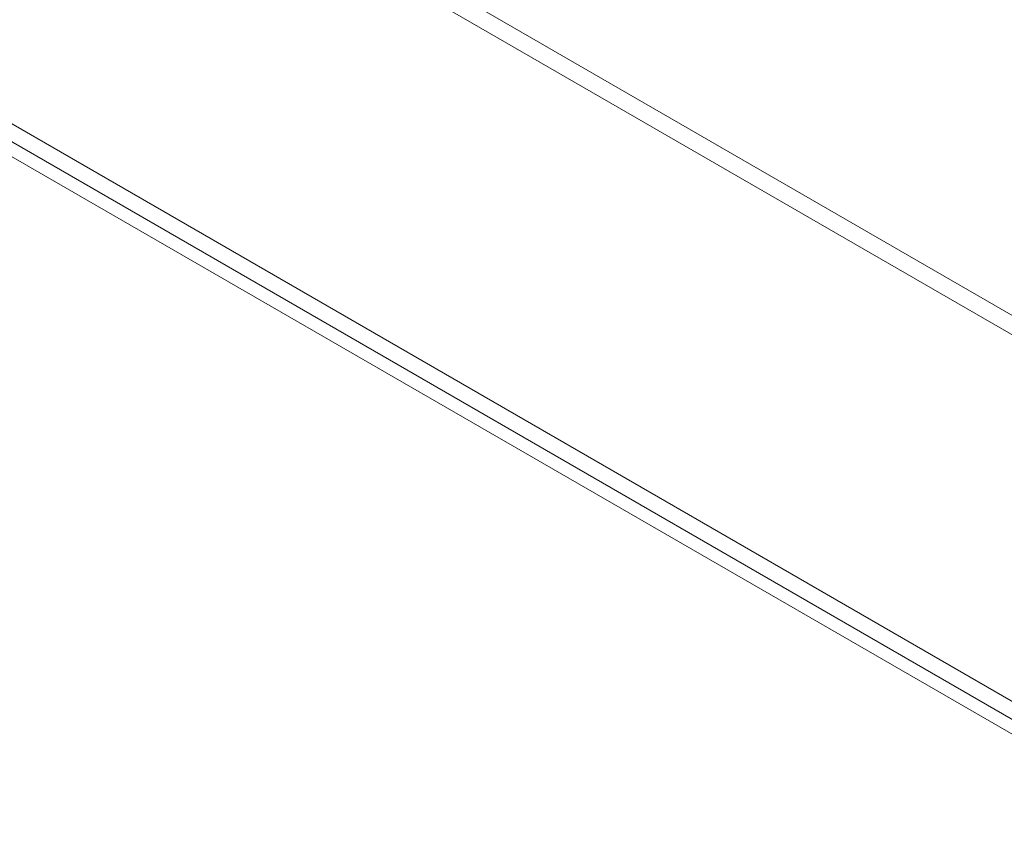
# Model space of a CAD drawing. Header units: millimetres. Extents: x 0 to 1118, y 0 to 864.
# Tile 172 of 256: x 125.78 to 132.51, y 688.96 to 694.45. Entities that reach past the tile are written whole.
import ezdxf

# ---------------------------------------------------------------- set-up
doc = ezdxf.new("R2010")
doc.units = ezdxf.units.MM

msp = doc.modelspace()

# ---------------------------------------------------------------- linework, layer by layer
at = {"color": 7, "linetype": 'Continuous', "lineweight": 15}
for p, q in [((145.917, 682.0771), (98.3223, 709.5529)), ((128.1063, 694.9995), (145.917, 684.7176)), ((145.917, 684.5849), (127.9913, 694.9331)), ((124.2201, 694.4799), (145.917, 681.9546)), ((124.1317, 694.4289), (145.917, 681.8525))]:
    msp.add_line(p, q, dxfattribs=at)

doc.saveas('drawing.dxf')
